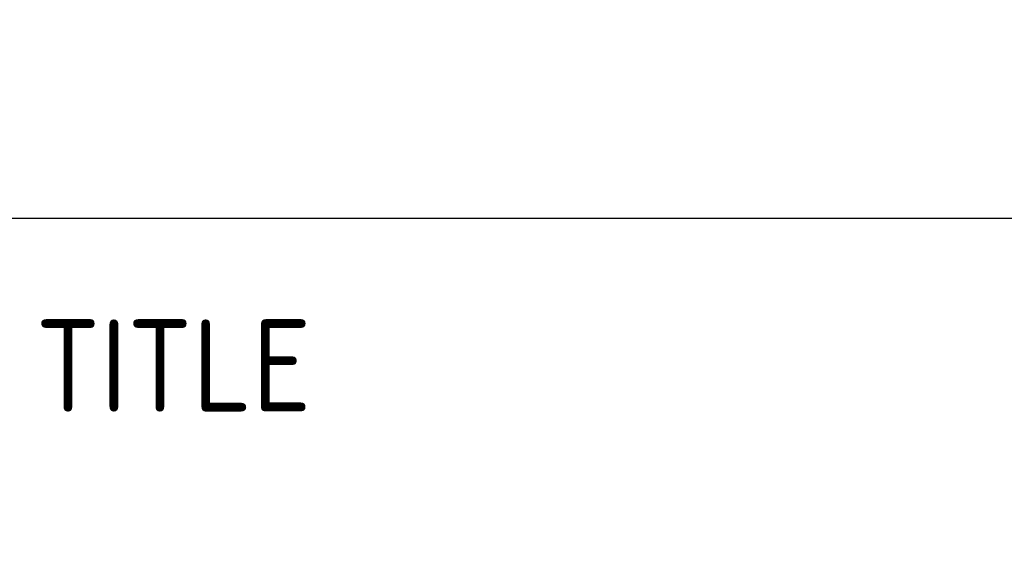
# Model space of a CAD drawing. Extents: x -11758 to 4934791, y -233543 to 1826789.
# Tile 71 of 107: x 149098 to 152303, y 209709 to 211427. Entities that reach past the tile are written whole.
import ezdxf

# ---------------------------------------------------------------- set-up
doc = ezdxf.new("R2010")
doc.units = 0
doc.header["$LTSCALE"] = 800
doc.header["$MEASUREMENT"] = 0
doc.linetypes.add('CONTINOUS', pattern=[0])
doc.layers.get('0').update_dxf_attribs({"linetype": 'CONTINUOUS'})
doc.layers.add('TEXT', color=3, linetype='CONTINUOUS', lineweight=15)
doc.styles.add('ROMANS', font='ISO9.shx', dxfattribs={"width": 0.8})
doc.styles.get("Standard").update_dxf_attribs({"font": 'ISO9'})

# ---------------------------------------------------------------- blocks, each defined once
blk = doc.blocks.new('A$C731D3036')
for p, q in [((-904.914, 106.722), (-337.953, 106.722)), ((-749.277, 106.722), (-26.68, 106.722))]:
    blk.add_line(p, q)
blk.add_text('TITLE', height=4.4467).set_placement((-432.832, 97.393))

msp = doc.modelspace()

# ---------------------------------------------------------------- block references
at = {"color": 1, "linetype": 'CONTINOUS', "lineweight": 15, "xscale": 67.46500254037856, "yscale": 67.46500254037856, "zscale": 67.46500254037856}
msp.add_blockref('A$C731D3036', (178350, 203580.5), dxfattribs=at)

# ---------------------------------------------------------------- texts
at = {"layer": 'TEXT', "insert": (139240.4, 233422.1), "char_height": 450, "width": 25083.616, "attachment_point": 1, "style": 'ROMANS'}
msp.add_mtext('\\pi-450,l450;{\\Fromans|c0;1. ALL DIMENSIONS ARE IN MM & ELEVATIONS IN METERS UNLESS STATED OTHERWISE. \\P\\pi-900,l900;2. ALL ELEVATIONS ARE WITH RESPECT TO TG HALL 0.0M WHICH CORRESPONDS TO    RL(+)219.0M  \\P3. ALL CIVIL DETAILS SUCH AS DOORS/WALLS/CLADDINGS/OPENINGS/TOILETS/ STAIRCASES/LIFT ETC. ARE INDICATIVE ONLY & FOR EXACT DETAILS REFER CIVIL/ARCHITECTURE DRAWINGS. \\P4. CIVIL TO PROVIDE 2NOs. EPS (TOS) 250MM WIDEx13800MM LONG FOR HPH-5, 250MM WIDEx16300MM LONG FOR HPH-6 FOR MOVEMENT OF HP.HEATERS AS PER LOCATION SHOWN IN THE DWG. }', dxfattribs=at)

doc.saveas('drawing.dxf')
